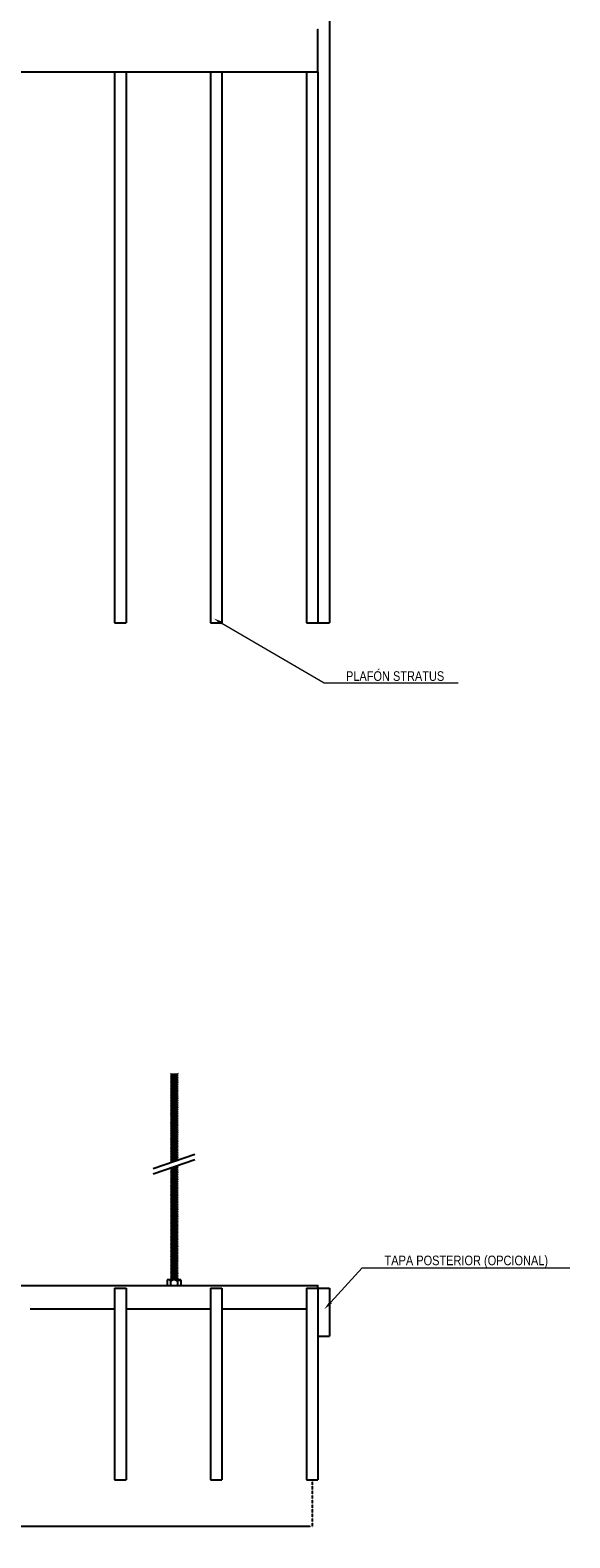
# Model space of a CAD drawing. Header units: millimetres. Extents: x 2538 to 24562, y 4449 to 23795.
# Tile 32 of 256: x 4986 to 5549, y 9633 to 11206. Entities that reach past the tile are written whole.
import ezdxf
from ezdxf import colors
from ezdxf.entities.mleader import LeaderData, LeaderLine
from ezdxf.math import Vec2, Vec3

# ---------------------------------------------------------------- set-up
doc = ezdxf.new("R2010")
doc.units = ezdxf.units.MM
doc.header["$PDMODE"] = 3
doc.linetypes.add('HIDDEN', pattern=[0.375, 0.25, -0.125])
doc.layers.add('_HD_tornillo', color=30, linetype='Continuous')
doc.layers.add('HD021_Text', color=2, linetype='Continuous', lineweight=9)
doc.layers.add('Make2D$Visible$Curves', color=7, linetype='Continuous', true_color=0x000000)
doc.layers.add('MEDIDAS', color=1, linetype='Continuous', true_color=0xff0000)
doc.styles.add('Arial Narrow', font='ARIALN.TTF')
doc.dimstyles.new('HD_DIM', dxfattribs={"dimtxt": 8, "dimasz": 2, "dimexe": 1, "dimexo": 0, "dimgap": 2, "dimtad": 0, "dimdec": 0, "dimzin": 0, "dimdsep": 46, "dimtxsty": 'Standard', "dimcen": 0, "dimclrd": 256, "dimclre": 251, "dimclrt": 7, "dimadec": 0, "dimazin": 0, "dimtp": 0.05, "dimtm": 0.05, "dimtfac": 0.6, "dimtdec": 0, "dimtofl": 0, "dimtmove": 0, "dimatfit": 3, "dimfxl": 1, "dimtolj": 2, "dimtzin": 0, "dimarcsym": 0})

# ---------------------------------------------------------------- blocks, each defined once
blk = doc.blocks.new('*D40')
at = {"layer": 'Defpoints', "color": 0, "transparency": 16777216}
for p in [(2879.7, 9693.6), (5279.7, 9693.6), (5279.7, 9645.2)]:
    blk.add_point(p, dxfattribs=at)
at = {"layer": 'MEDIDAS', "color": 251, "linetype": 'HIDDEN', "lineweight": -2, "transparency": 16777216}
for p, q in [((2879.7, 9693.6), (2879.7, 9644.2)), ((5279.7, 9693.6), (5279.7, 9644.2))]:
    blk.add_line(p, q, dxfattribs=at)
at = {"layer": 'MEDIDAS', "lineweight": -2, "transparency": 16777216}
for p, q in [((2881.7, 9645.2), (4052.3, 9645.2)), ((5277.7, 9645.2), (4107, 9645.2))]:
    blk.add_line(p, q, dxfattribs=at)
at = {"layer": 'MEDIDAS', "transparency": 16777216}
for points in [[(2881.7, 9645.5), (2881.7, 9644.8), (2879.7, 9645.2)], [(5277.7, 9645.5), (5277.7, 9644.8), (5279.7, 9645.2)]]:
    blk.add_solid(points, dxfattribs=at)
at = {"layer": 'MEDIDAS', "color": 7, "transparency": 16777216, "insert": (4079.7, 9645.2), "char_height": 8, "attachment_point": 5}
blk.add_mtext('\\A2;2400 mm', dxfattribs=at)

msp = doc.modelspace()

# ---------------------------------------------------------------- linework, layer by layer
at = {"layer": '_HD_tornillo'}
for p, q in [((5132.8, 10117.8), (5132.2, 10117)), ((5132.2, 10117), (5139.3, 10117.2)), ((5132.2, 10117), (5132.8, 10116.3)), ((5132.8, 10115.4), (5132.2, 10114.6)), ((5132.8, 10116.3), (5138.8, 10116.6)), ((5132.8, 10116.3), (5132.8, 10115.4)), ((5132.8, 10115.4), (5138.8, 10115.7)), ((5138.8, 10118.1), (5139.3, 10117.2)), ((5138.8, 10116.6), (5139.3, 10117.2)), ((5138.8, 10116.6), (5138.8, 10115.7)), ((5138.8, 10115.7), (5139.3, 10114.8)), ((5132.2, 10114.6), (5139.3, 10114.8)), ((5132.2, 10114.6), (5132.8, 10113.9)), ((5132.8, 10113.2), (5132.2, 10112.3)), ((5132.2, 10112.3), (5139.3, 10112.5)), ((5132.2, 10112.3), (5132.8, 10111.7)), ((5132.8, 10110.8), (5132.2, 10110)), ((5132.2, 10110), (5139.3, 10110.2)), ((5132.2, 10110), (5132.8, 10109.3)), ((5132.8, 10108.4), (5132.2, 10107.6)), ((5132.2, 10107.6), (5139.3, 10107.8)), ((5132.2, 10107.6), (5132.8, 10106.9)), ((5132.8, 10106), (5132.2, 10105.2)), ((5132.2, 10105.2), (5139.3, 10105.4)), ((5132.2, 10105.2), (5132.8, 10104.5)), ((5132.8, 10103.6), (5132.2, 10102.8)), ((5132.2, 10102.8), (5139.3, 10103)), ((5132.2, 10102.8), (5132.8, 10102.1)), ((5132.8, 10101.2), (5132.2, 10100.4)), ((5132.2, 10100.4), (5139.3, 10100.6)), ((5132.2, 10100.4), (5132.8, 10099.7)), ((5132.8, 10113.9), (5138.8, 10114.2)), ((5132.8, 10113.9), (5132.8, 10113.2)), ((5132.8, 10113.2), (5138.8, 10113.4)), ((5132.8, 10111.7), (5138.8, 10111.9)), ((5132.8, 10111.7), (5132.8, 10110.8)), ((5132.8, 10110.8), (5138.8, 10111)), ((5132.8, 10109.3), (5138.8, 10109.5)), ((5132.8, 10109.3), (5132.8, 10108.4)), ((5132.8, 10108.4), (5138.8, 10108.7)), ((5132.8, 10106.9), (5138.8, 10107.2)), ((5132.8, 10106.9), (5132.8, 10106)), ((5132.8, 10106), (5138.8, 10106.3)), ((5132.8, 10104.5), (5138.8, 10104.8)), ((5132.8, 10104.5), (5132.8, 10103.6)), ((5132.8, 10103.6), (5138.8, 10103.8)), ((5132.8, 10102.1), (5138.8, 10102.3)), ((5132.8, 10102.1), (5132.8, 10101.2)), ((5132.8, 10101.2), (5138.8, 10101.4)), ((5132.8, 10099.7), (5138.8, 10099.9)), ((5132.8, 10099.7), (5132.8, 10098.8)), ((5138.8, 10114.2), (5139.3, 10114.8)), ((5138.8, 10114.2), (5138.8, 10113.4)), ((5138.8, 10113.4), (5139.3, 10112.5)), ((5138.8, 10111.9), (5139.3, 10112.5)), ((5138.8, 10111.9), (5138.8, 10111)), ((5138.8, 10111), (5139.3, 10110.2)), ((5138.8, 10109.5), (5139.3, 10110.2)), ((5138.8, 10109.5), (5138.8, 10108.7)), ((5138.8, 10108.7), (5139.3, 10107.8)), ((5138.8, 10107.2), (5139.3, 10107.8)), ((5138.8, 10107.2), (5138.8, 10106.3)), ((5138.8, 10106.3), (5139.3, 10105.4)), ((5138.8, 10104.8), (5139.3, 10105.4)), ((5138.8, 10104.8), (5138.8, 10103.8)), ((5138.8, 10103.8), (5139.3, 10103)), ((5138.8, 10102.3), (5139.3, 10103)), ((5138.8, 10102.3), (5138.8, 10101.4)), ((5138.8, 10101.4), (5139.3, 10100.6)), ((5138.8, 10099.9), (5139.3, 10100.6)), ((5138.8, 10099.9), (5138.8, 10099)), ((5132.8, 10098.8), (5132.2, 10098)), ((5132.2, 10098), (5139.3, 10098.1)), ((5132.2, 10098), (5132.8, 10097.3)), ((5132.8, 10096.4), (5132.2, 10095.6)), ((5132.2, 10095.6), (5139.3, 10095.8)), ((5132.2, 10095.6), (5132.8, 10094.9)), ((5132.8, 10094.1), (5132.2, 10093.3)), ((5132.2, 10093.3), (5139.3, 10093.5)), ((5132.2, 10093.3), (5132.8, 10092.6)), ((5132.8, 10091.8), (5132.2, 10090.9)), ((5132.2, 10090.9), (5139.3, 10091.1)), ((5132.2, 10090.9), (5132.8, 10090.3)), ((5132.8, 10089.4), (5132.2, 10088.6)), ((5132.2, 10088.6), (5139.3, 10088.8)), ((5132.2, 10088.6), (5132.8, 10087.9)), ((5132.8, 10087.1), (5132.2, 10086.3)), ((5132.2, 10086.3), (5139.3, 10086.5)), ((5132.2, 10086.3), (5132.8, 10085.6)), ((5132.8, 10084.6), (5132.2, 10083.8)), ((5132.2, 10083.8), (5139.3, 10083.9)), ((5132.2, 10083.8), (5132.8, 10083.1)), ((5132.8, 10098.8), (5138.8, 10099)), ((5132.8, 10097.3), (5138.8, 10097.5)), ((5132.8, 10097.3), (5132.8, 10096.4)), ((5132.8, 10096.4), (5138.8, 10096.6)), ((5132.8, 10094.9), (5138.8, 10095.1)), ((5132.8, 10094.9), (5132.8, 10094.1)), ((5132.8, 10094.1), (5138.8, 10094.4)), ((5132.8, 10092.6), (5138.8, 10092.9)), ((5132.8, 10092.6), (5132.8, 10091.8)), ((5132.8, 10091.8), (5138.8, 10092)), ((5132.8, 10090.3), (5138.8, 10090.5)), ((5132.8, 10090.3), (5132.8, 10089.4)), ((5132.8, 10089.4), (5138.8, 10089.6)), ((5132.8, 10087.9), (5138.8, 10088.1)), ((5132.8, 10087.9), (5132.8, 10087.1)), ((5132.8, 10087.1), (5138.8, 10087.4)), ((5132.8, 10085.6), (5138.8, 10085.9)), ((5132.8, 10085.6), (5132.8, 10084.6)), ((5132.8, 10084.6), (5138.8, 10084.8)), ((5138.8, 10099), (5139.3, 10098.1)), ((5138.8, 10097.5), (5139.3, 10098.1)), ((5138.8, 10097.5), (5138.8, 10096.6)), ((5138.8, 10096.6), (5139.3, 10095.8)), ((5138.8, 10095.1), (5139.3, 10095.8)), ((5138.8, 10095.1), (5138.8, 10094.4)), ((5138.8, 10094.4), (5139.3, 10093.5)), ((5138.8, 10092.9), (5139.3, 10093.5)), ((5138.8, 10092.9), (5138.8, 10092)), ((5138.8, 10092), (5139.3, 10091.1)), ((5138.8, 10090.5), (5139.3, 10091.1)), ((5138.8, 10090.5), (5138.8, 10089.6)), ((5138.8, 10089.6), (5139.3, 10088.8)), ((5138.8, 10088.1), (5139.3, 10088.8)), ((5138.8, 10088.1), (5138.8, 10087.4)), ((5138.8, 10087.4), (5139.3, 10086.5)), ((5138.8, 10085.9), (5139.3, 10086.5)), ((5138.8, 10085.9), (5138.8, 10084.8)), ((5138.8, 10084.8), (5139.3, 10083.9)), ((5138.8, 10083.3), (5139.3, 10083.9)), ((5132.8, 10082.3), (5132.2, 10081.5)), ((5132.2, 10081.5), (5139.3, 10081.7)), ((5132.2, 10081.5), (5132.8, 10080.8)), ((5132.8, 10080), (5132.2, 10079.1)), ((5132.2, 10079.1), (5139.3, 10079.3)), ((5132.2, 10079.1), (5132.8, 10078.5)), ((5132.8, 10077.6), (5132.2, 10076.8)), ((5132.2, 10076.8), (5139.3, 10076.9)), ((5132.2, 10076.8), (5132.8, 10076.1)), ((5132.8, 10075.2), (5132.2, 10074.4)), ((5132.2, 10074.4), (5139.3, 10074.5)), ((5132.2, 10074.4), (5132.8, 10073.7)), ((5132.8, 10072.8), (5132.2, 10072)), ((5132.2, 10072), (5139.3, 10072.1)), ((5132.2, 10072), (5132.8, 10071.3)), ((5132.8, 10070.5), (5132.2, 10069.7)), ((5132.2, 10069.7), (5139.3, 10069.9)), ((5132.2, 10069.7), (5132.8, 10069)), ((5132.8, 10068.2), (5132.2, 10067.3)), ((5132.8, 10083.1), (5138.8, 10083.3)), ((5132.8, 10083.1), (5132.8, 10082.3)), ((5132.8, 10082.3), (5138.8, 10082.5)), ((5132.8, 10080.8), (5138.8, 10081)), ((5132.8, 10080.8), (5132.8, 10080)), ((5132.8, 10080), (5138.8, 10080.2)), ((5132.8, 10078.5), (5138.8, 10078.7)), ((5132.8, 10078.5), (5132.8, 10077.6)), ((5132.8, 10077.6), (5138.8, 10077.8)), ((5132.8, 10076.1), (5138.8, 10076.3)), ((5132.8, 10076.1), (5132.8, 10075.2)), ((5132.8, 10075.2), (5138.8, 10075.4)), ((5132.8, 10073.7), (5138.8, 10073.9)), ((5132.8, 10073.7), (5132.8, 10072.8)), ((5132.8, 10072.8), (5138.8, 10073)), ((5132.8, 10071.3), (5138.8, 10071.5)), ((5132.8, 10071.3), (5132.8, 10070.5)), ((5132.8, 10070.5), (5138.8, 10070.7)), ((5132.8, 10069), (5138.8, 10069.2)), ((5132.8, 10069), (5132.8, 10068.2)), ((5132.8, 10068.2), (5138.8, 10068.4)), ((5138.8, 10083.3), (5138.8, 10082.5)), ((5138.8, 10082.5), (5139.3, 10081.7)), ((5138.8, 10081), (5139.3, 10081.7)), ((5138.8, 10081), (5138.8, 10080.2)), ((5138.8, 10080.2), (5139.3, 10079.3)), ((5138.8, 10078.7), (5139.3, 10079.3)), ((5138.8, 10078.7), (5138.8, 10077.8)), ((5138.8, 10077.8), (5139.3, 10076.9)), ((5138.8, 10076.3), (5139.3, 10076.9)), ((5138.8, 10076.3), (5138.8, 10075.4)), ((5138.8, 10075.4), (5139.3, 10074.5)), ((5138.8, 10073.9), (5139.3, 10074.5)), ((5138.8, 10073.9), (5138.8, 10073)), ((5138.8, 10073), (5139.3, 10072.1)), ((5138.8, 10071.5), (5139.3, 10072.1)), ((5138.8, 10071.5), (5138.8, 10070.7)), ((5138.8, 10070.7), (5139.3, 10069.9)), ((5138.8, 10069.2), (5139.3, 10069.9)), ((5138.8, 10069.2), (5138.8, 10068.4)), ((5138.8, 10068.4), (5139.3, 10067.5)), ((5132.2, 10067.3), (5139.3, 10067.5)), ((5132.2, 10067.3), (5132.8, 10066.7)), ((5132.8, 10065.8), (5132.2, 10065)), ((5132.2, 10065), (5139.3, 10065.1)), ((5132.2, 10065), (5132.8, 10064.3)), ((5132.8, 10063.4), (5132.2, 10062.6)), ((5132.2, 10062.6), (5139.3, 10062.7)), ((5132.2, 10062.6), (5132.8, 10061.9)), ((5132.8, 10061), (5132.2, 10060.1)), ((5132.2, 10060.1), (5139.3, 10060.3)), ((5132.2, 10060.1), (5132.8, 10059.5)), ((5132.8, 10058.5), (5132.2, 10057.7)), ((5132.2, 10057.7), (5139.3, 10057.9)), ((5132.2, 10057.7), (5132.8, 10057)), ((5132.8, 10056.1), (5132.2, 10055.3)), ((5132.2, 10055.3), (5139.3, 10055.5)), ((5132.2, 10055.3), (5132.8, 10054.6)), ((5132.8, 10053.8), (5132.2, 10052.9)), ((5132.2, 10052.9), (5139.3, 10053.1)), ((5132.2, 10052.9), (5132.8, 10052.3)), ((5132.8, 10066.7), (5138.8, 10066.9)), ((5132.8, 10066.7), (5132.8, 10065.8)), ((5132.8, 10065.8), (5138.8, 10066)), ((5132.8, 10064.3), (5138.8, 10064.5)), ((5132.8, 10064.3), (5132.8, 10063.4)), ((5132.8, 10063.4), (5138.8, 10063.6)), ((5132.8, 10061.9), (5138.8, 10062.1)), ((5132.8, 10061.9), (5132.8, 10061)), ((5132.8, 10061), (5138.8, 10061.2)), ((5132.8, 10059.5), (5138.8, 10059.7)), ((5132.8, 10059.5), (5132.8, 10058.5)), ((5132.8, 10058.5), (5138.8, 10058.8)), ((5132.8, 10057), (5138.8, 10057.3)), ((5132.8, 10057), (5132.8, 10056.1)), ((5132.8, 10056.1), (5138.8, 10056.4)), ((5132.8, 10054.6), (5138.8, 10054.9)), ((5132.8, 10054.6), (5132.8, 10053.8)), ((5132.8, 10053.8), (5138.8, 10054)), ((5132.8, 10052.3), (5138.8, 10052.5)), ((5138.8, 10066.9), (5139.3, 10067.5)), ((5138.8, 10066.9), (5138.8, 10066)), ((5138.8, 10066), (5139.3, 10065.1)), ((5138.8, 10064.5), (5139.3, 10065.1)), ((5138.8, 10064.5), (5138.8, 10063.6)), ((5138.8, 10063.6), (5139.3, 10062.7)), ((5138.8, 10062.1), (5139.3, 10062.7)), ((5138.8, 10062.1), (5138.8, 10061.2)), ((5138.8, 10061.2), (5139.3, 10060.3)), ((5138.8, 10059.7), (5139.3, 10060.3)), ((5138.8, 10059.7), (5138.8, 10058.8)), ((5138.8, 10058.8), (5139.3, 10057.9)), ((5138.8, 10057.3), (5139.3, 10057.9)), ((5138.8, 10057.3), (5138.8, 10056.4)), ((5138.8, 10056.4), (5139.3, 10055.5)), ((5138.8, 10054.9), (5139.3, 10055.5)), ((5138.8, 10054.9), (5138.8, 10054)), ((5138.8, 10054), (5139.3, 10053.1)), ((5138.8, 10052.5), (5139.3, 10053.1)), ((5138.8, 10052.5), (5138.8, 10051.7)), ((5132.8, 10051.5), (5132.2, 10050.7)), ((5132.2, 10050.7), (5139.3, 10050.8)), ((5132.2, 10050.7), (5132.8, 10050)), ((5132.8, 10049.1), (5132.2, 10048.3)), ((5132.2, 10048.3), (5139.3, 10048.5)), ((5132.2, 10048.3), (5132.8, 10047.6)), ((5132.8, 10046.7), (5132.2, 10045.9)), ((5132.2, 10045.9), (5139.3, 10046.1)), ((5132.2, 10045.9), (5132.8, 10045.2)), ((5132.8, 10044.5), (5132.2, 10043.7)), ((5132.2, 10043.7), (5139.3, 10043.8)), ((5132.2, 10043.7), (5132.8, 10043)), ((5132.8, 10041.9), (5132.2, 10041.1)), ((5132.2, 10041.1), (5139.3, 10041.3)), ((5132.2, 10041.1), (5132.8, 10040.4)), ((5132.8, 10039.7), (5132.2, 10038.8)), ((5132.2, 10038.8), (5139.3, 10039)), ((5132.2, 10038.8), (5132.8, 10038.2)), ((5132.8, 10037.3), (5132.2, 10036.5)), ((5132.2, 10036.5), (5139.3, 10036.7)), ((5132.8, 10052.3), (5132.8, 10051.5)), ((5132.8, 10051.5), (5138.8, 10051.7)), ((5132.8, 10050), (5138.8, 10050.2)), ((5132.8, 10050), (5132.8, 10049.1)), ((5132.8, 10049.1), (5138.8, 10049.3)), ((5132.8, 10047.6), (5138.8, 10047.8)), ((5132.8, 10047.6), (5132.8, 10046.7)), ((5132.8, 10046.7), (5138.8, 10047)), ((5132.8, 10045.2), (5138.8, 10045.5)), ((5132.8, 10045.2), (5132.8, 10044.5)), ((5132.8, 10044.5), (5138.8, 10044.7)), ((5132.8, 10043), (5138.8, 10043.2)), ((5132.8, 10043), (5132.8, 10041.9)), ((5132.8, 10041.9), (5138.8, 10042.2)), ((5132.8, 10040.4), (5138.8, 10040.7)), ((5132.8, 10040.4), (5132.8, 10039.7)), ((5132.8, 10039.7), (5138.8, 10039.9)), ((5132.8, 10038.2), (5138.8, 10038.4)), ((5132.8, 10038.2), (5132.8, 10037.3)), ((5132.8, 10037.3), (5138.8, 10037.5)), ((5138.8, 10051.7), (5139.3, 10050.8)), ((5138.8, 10050.2), (5139.3, 10050.8)), ((5138.8, 10050.2), (5138.8, 10049.3)), ((5138.8, 10049.3), (5139.3, 10048.5)), ((5138.8, 10047.8), (5139.3, 10048.5)), ((5138.8, 10047.8), (5138.8, 10047)), ((5138.8, 10047), (5139.3, 10046.1)), ((5138.8, 10045.5), (5139.3, 10046.1)), ((5138.8, 10045.5), (5138.8, 10044.7)), ((5138.8, 10044.7), (5139.3, 10043.8)), ((5138.8, 10043.2), (5139.3, 10043.8)), ((5138.8, 10043.2), (5138.8, 10042.2)), ((5138.8, 10042.2), (5139.3, 10041.3)), ((5138.8, 10040.7), (5139.3, 10041.3)), ((5138.8, 10040.7), (5138.8, 10039.9)), ((5138.8, 10039.9), (5139.3, 10039)), ((5138.8, 10038.4), (5139.3, 10039)), ((5138.8, 10038.4), (5138.8, 10037.5)), ((5138.8, 10037.5), (5139.3, 10036.7)), ((5138.8, 10036), (5139.3, 10036.7)), ((5113.8, 10018.5), (5157.3, 10033.6)), ((5113.8, 10012.9), (5157.3, 10027.9)), ((5132.2, 10036.5), (5132.8, 10035.8)), ((5132.8, 10034.9), (5132.2, 10034.1)), ((5132.2, 10034.1), (5139.3, 10034.3)), ((5132.2, 10034.1), (5132.8, 10033.4)), ((5132.8, 10032.5), (5132.2, 10031.7)), ((5132.2, 10031.7), (5139.3, 10031.9)), ((5132.2, 10031.7), (5132.8, 10031)), ((5132.8, 10030.1), (5132.2, 10029.3)), ((5132.2, 10029.3), (5139.3, 10029.5)), ((5132.2, 10029.3), (5132.8, 10028.6)), ((5132.8, 10027.9), (5132.2, 10027)), ((5132.2, 10027), (5138.8, 10027.2)), ((5132.2, 10027), (5132.8, 10026.4)), ((5132.8, 10025.5), (5132.5, 10025)), ((5132.8, 10035.8), (5138.8, 10036)), ((5132.8, 10035.8), (5132.8, 10034.9)), ((5132.8, 10034.9), (5138.8, 10035.2)), ((5132.8, 10033.4), (5138.8, 10033.7)), ((5132.8, 10033.4), (5132.8, 10032.5)), ((5132.8, 10032.5), (5138.8, 10032.8)), ((5132.8, 10031), (5138.8, 10031.3)), ((5132.8, 10031), (5132.8, 10030.1)), ((5132.8, 10030.1), (5138.8, 10030.4)), ((5132.8, 10028.6), (5138.8, 10028.9)), ((5132.8, 10028.6), (5132.8, 10027.9)), ((5132.8, 10027.9), (5138.8, 10028.1)), ((5132.8, 10026.4), (5136.9, 10026.5)), ((5132.8, 10026.4), (5132.8, 10025.5)), ((5132.8, 10025.5), (5134.1, 10025.5)), ((5137.8, 10021.2), (5139.3, 10021.2)), ((5138.8, 10036), (5138.8, 10035.2)), ((5138.8, 10035.2), (5139.3, 10034.3)), ((5138.8, 10033.7), (5139.3, 10034.3)), ((5138.8, 10033.7), (5138.8, 10032.8)), ((5138.8, 10032.8), (5139.3, 10031.9)), ((5138.8, 10031.3), (5139.3, 10031.9)), ((5138.8, 10031.3), (5138.8, 10030.4)), ((5138.8, 10030.4), (5139.3, 10029.5)), ((5138.8, 10028.9), (5139.3, 10029.5)), ((5138.8, 10028.9), (5138.8, 10028.1)), ((5138.8, 10028.1), (5139.2, 10027.3)), ((5138.8, 10020.6), (5139.3, 10021.2)), ((5139, 10021.6), (5139.3, 10021.2)), ((5132.8, 10019.4), (5132.2, 10018.6)), ((5132.2, 10018.6), (5139.3, 10018.8)), ((5132.2, 10018.6), (5132.8, 10017.9)), ((5132.8, 10017), (5132.2, 10016.2)), ((5132.2, 10016.2), (5139.3, 10016.3)), ((5132.2, 10016.2), (5132.8, 10015.5)), ((5132.8, 10014.6), (5132.2, 10013.7)), ((5132.2, 10013.7), (5139.3, 10013.9)), ((5132.2, 10013.7), (5132.8, 10013.1)), ((5132.8, 10012.1), (5132.2, 10011.3)), ((5132.2, 10011.3), (5139.3, 10011.5)), ((5132.2, 10011.3), (5132.8, 10010.6)), ((5132.8, 10009.7), (5132.2, 10008.9)), ((5132.2, 10008.9), (5139.3, 10009.1)), ((5132.2, 10008.9), (5132.8, 10008.2)), ((5132.8, 10007.3), (5132.2, 10006.5)), ((5132.2, 10006.5), (5139.3, 10006.6)), ((5132.2, 10006.5), (5132.8, 10005.8)), ((5132.8, 10019.4), (5138.8, 10019.6)), ((5132.8, 10017.9), (5138.8, 10018.2)), ((5132.8, 10017.9), (5132.8, 10017)), ((5132.8, 10017), (5138.8, 10017.2)), ((5132.8, 10015.5), (5138.8, 10015.7)), ((5132.8, 10015.5), (5132.8, 10014.6)), ((5132.8, 10014.6), (5138.8, 10014.8)), ((5132.8, 10013.1), (5138.8, 10013.3)), ((5132.8, 10013.1), (5132.8, 10012.1)), ((5132.8, 10012.1), (5138.8, 10012.4)), ((5132.8, 10010.6), (5138.8, 10010.9)), ((5132.8, 10010.6), (5132.8, 10009.7)), ((5132.8, 10009.7), (5138.8, 10010)), ((5132.8, 10008.2), (5138.8, 10008.5)), ((5132.8, 10008.2), (5132.8, 10007.3)), ((5132.8, 10007.3), (5138.8, 10007.5)), ((5132.8, 10005.8), (5138.8, 10006)), ((5132.8, 10005.8), (5132.8, 10004.9)), ((5132.8, 10004.9), (5138.8, 10005.1)), ((5135.9, 10020.5), (5138.8, 10020.6)), ((5138.8, 10020.6), (5138.8, 10019.6)), ((5138.8, 10019.7), (5139.3, 10018.8)), ((5138.8, 10018.2), (5139.3, 10018.8)), ((5138.8, 10018.2), (5138.8, 10017.2)), ((5138.8, 10017.2), (5139.3, 10016.3)), ((5138.8, 10015.7), (5139.3, 10016.3)), ((5138.8, 10015.7), (5138.8, 10014.8)), ((5138.8, 10014.8), (5139.3, 10013.9)), ((5138.8, 10013.3), (5139.3, 10013.9)), ((5138.8, 10013.3), (5138.8, 10012.4)), ((5138.8, 10012.4), (5139.3, 10011.5)), ((5138.8, 10010.9), (5139.3, 10011.5)), ((5138.8, 10010.9), (5138.8, 10010)), ((5138.8, 10010), (5139.3, 10009.1)), ((5138.8, 10008.5), (5139.3, 10009.1)), ((5138.8, 10008.5), (5138.8, 10007.5)), ((5138.8, 10007.5), (5139.3, 10006.6)), ((5138.8, 10006), (5139.3, 10006.6)), ((5138.8, 10006), (5138.8, 10005.1)), ((5138.8, 10005.1), (5139.3, 10004.2)), ((5132.8, 10004.9), (5132.2, 10004.1)), ((5132.2, 10004.1), (5139.3, 10004.2)), ((5132.2, 10004.1), (5132.8, 10003.4)), ((5132.8, 10002.4), (5132.2, 10001.6)), ((5132.2, 10001.6), (5139.3, 10001.8)), ((5132.2, 10001.6), (5132.8, 10001)), ((5132.8, 10000), (5132.2, 9999.2)), ((5132.2, 9999.2), (5139.3, 9999.4)), ((5132.2, 9999.2), (5132.8, 9998.5)), ((5132.8, 9997.6), (5132.2, 9996.8)), ((5132.2, 9996.8), (5139.3, 9997)), ((5132.2, 9996.8), (5132.8, 9996.1)), ((5132.8, 9995.2), (5132.2, 9994.4)), ((5132.2, 9994.4), (5139.3, 9994.6)), ((5132.2, 9994.4), (5132.8, 9993.7)), ((5132.8, 9992.8), (5132.2, 9992)), ((5132.2, 9992), (5139.3, 9992.1)), ((5132.2, 9992), (5132.8, 9991.3)), ((5132.8, 9990.4), (5132.2, 9989.5)), ((5132.2, 9989.5), (5139.3, 9989.7)), ((5132.2, 9989.5), (5132.8, 9988.9)), ((5132.8, 10003.4), (5138.8, 10003.6)), ((5132.8, 10003.4), (5132.8, 10002.4)), ((5132.8, 10002.4), (5138.8, 10002.7)), ((5132.8, 10001), (5138.8, 10001.2)), ((5132.8, 10001), (5132.8, 10000)), ((5132.8, 10000), (5138.8, 10000.3)), ((5132.8, 9998.5), (5138.8, 9998.8)), ((5132.8, 9998.5), (5132.8, 9997.6)), ((5132.8, 9997.6), (5138.8, 9997.8)), ((5132.8, 9996.1), (5138.8, 9996.3)), ((5132.8, 9996.1), (5132.8, 9995.2)), ((5132.8, 9995.2), (5138.8, 9995.4)), ((5132.8, 9993.7), (5138.8, 9993.9)), ((5132.8, 9993.7), (5132.8, 9992.8)), ((5132.8, 9992.8), (5138.8, 9993)), ((5132.8, 9991.3), (5138.8, 9991.5)), ((5132.8, 9991.3), (5132.8, 9990.4)), ((5132.8, 9990.4), (5138.8, 9990.6)), ((5138.8, 10003.6), (5139.3, 10004.2)), ((5138.8, 10003.6), (5138.8, 10002.7)), ((5138.8, 10002.7), (5139.3, 10001.8)), ((5138.8, 10001.2), (5139.3, 10001.8)), ((5138.8, 10001.2), (5138.8, 10000.3)), ((5138.8, 10000.3), (5139.3, 9999.4)), ((5138.8, 9998.8), (5139.3, 9999.4)), ((5138.8, 9998.8), (5138.8, 9997.8)), ((5138.8, 9997.8), (5139.3, 9997)), ((5138.8, 9996.3), (5139.3, 9997)), ((5138.8, 9996.3), (5138.8, 9995.4)), ((5138.8, 9995.4), (5139.3, 9994.6)), ((5138.8, 9993.9), (5139.3, 9994.6)), ((5138.8, 9993.9), (5138.8, 9993)), ((5138.8, 9993), (5139.3, 9992.1)), ((5138.8, 9991.5), (5139.3, 9992.1)), ((5138.8, 9991.5), (5138.8, 9990.6)), ((5138.8, 9990.6), (5139.3, 9989.7)), ((5138.8, 9989.1), (5139.3, 9989.7)), ((5132.8, 9987.9), (5132.2, 9987.1)), ((5132.2, 9987.1), (5139.3, 9987.3)), ((5132.2, 9987.1), (5132.8, 9986.4)), ((5132.8, 9985.5), (5132.2, 9984.7)), ((5132.2, 9984.7), (5139.3, 9984.9)), ((5132.2, 9984.7), (5132.8, 9984)), ((5132.8, 9983.1), (5132.2, 9982.3)), ((5132.2, 9982.3), (5139.3, 9982.5)), ((5132.2, 9982.3), (5132.8, 9981.6)), ((5132.8, 9980.7), (5132.2, 9979.8)), ((5132.2, 9979.8), (5139.3, 9980)), ((5132.2, 9979.8), (5132.8, 9979.2)), ((5132.8, 9978.3), (5132.2, 9977.4)), ((5132.2, 9977.4), (5139.3, 9977.6)), ((5132.2, 9977.4), (5132.8, 9976.8)), ((5132.8, 9975.8), (5132.2, 9975)), ((5132.2, 9975), (5139.3, 9975.2)), ((5132.2, 9975), (5132.8, 9974.3)), ((5132.8, 9988.9), (5138.8, 9989.1)), ((5132.8, 9988.9), (5132.8, 9987.9)), ((5132.8, 9987.9), (5138.8, 9988.2)), ((5132.8, 9986.4), (5138.8, 9986.7)), ((5132.8, 9986.4), (5132.8, 9985.5)), ((5132.8, 9985.5), (5138.8, 9985.7)), ((5132.8, 9984), (5138.8, 9984.2)), ((5132.8, 9984), (5132.8, 9983.1)), ((5132.8, 9983.1), (5138.8, 9983.3)), ((5132.8, 9981.6), (5138.8, 9981.8)), ((5132.8, 9981.6), (5132.8, 9980.7)), ((5132.8, 9980.7), (5138.8, 9980.9)), ((5132.8, 9979.2), (5138.8, 9979.4)), ((5132.8, 9979.2), (5132.8, 9978.3)), ((5132.8, 9978.3), (5138.8, 9978.5)), ((5132.8, 9976.8), (5138.8, 9977)), ((5132.8, 9976.8), (5132.8, 9975.8)), ((5132.8, 9975.8), (5138.8, 9976.1)), ((5132.8, 9974.3), (5138.8, 9974.6)), ((5132.8, 9974.3), (5132.8, 9973.4)), ((5138.8, 9989.1), (5138.8, 9988.2)), ((5138.8, 9988.2), (5139.3, 9987.3)), ((5138.8, 9986.7), (5139.3, 9987.3)), ((5138.8, 9986.7), (5138.8, 9985.7)), ((5138.8, 9985.7), (5139.3, 9984.9)), ((5138.8, 9984.2), (5139.3, 9984.9)), ((5138.8, 9984.2), (5138.8, 9983.3)), ((5138.8, 9983.3), (5139.3, 9982.5)), ((5138.8, 9981.8), (5139.3, 9982.5)), ((5138.8, 9981.8), (5138.8, 9980.9)), ((5138.8, 9980.9), (5139.3, 9980)), ((5138.8, 9979.4), (5139.3, 9980)), ((5138.8, 9979.4), (5138.8, 9978.5)), ((5138.8, 9978.5), (5139.3, 9977.6)), ((5138.8, 9977), (5139.3, 9977.6)), ((5138.8, 9977), (5138.8, 9976.1)), ((5138.8, 9976.1), (5139.3, 9975.2)), ((5138.8, 9974.6), (5139.3, 9975.2)), ((5138.8, 9974.6), (5138.8, 9973.6)), ((5132.8, 9973.4), (5132.2, 9972.6)), ((5132.2, 9972.6), (5139.3, 9972.8)), ((5132.2, 9972.6), (5132.8, 9971.9)), ((5132.8, 9971), (5132.2, 9970.2)), ((5132.2, 9970.2), (5139.3, 9970.3)), ((5132.2, 9970.2), (5132.8, 9969.5)), ((5132.8, 9968.6), (5132.2, 9967.7)), ((5132.2, 9967.7), (5139.3, 9967.9)), ((5132.2, 9967.7), (5132.8, 9967.1)), ((5132.8, 9966.2), (5132.2, 9965.3)), ((5132.2, 9965.3), (5139.3, 9965.5)), ((5132.2, 9965.3), (5132.8, 9964.7)), ((5132.8, 9963.7), (5132.2, 9962.9)), ((5132.2, 9962.9), (5139.3, 9963.1)), ((5132.2, 9962.9), (5132.8, 9962.2)), ((5132.8, 9961.3), (5132.2, 9960.5)), ((5132.2, 9960.5), (5139.3, 9960.7)), ((5132.2, 9960.5), (5132.8, 9959.8)), ((5132.8, 9958.9), (5132.2, 9958.1)), ((5132.2, 9958.1), (5139.3, 9958.2)), ((5132.2, 9958.1), (5132.8, 9957.4)), ((5132.8, 9973.4), (5138.8, 9973.6)), ((5132.8, 9971.9), (5138.8, 9972.1)), ((5132.8, 9971.9), (5132.8, 9971)), ((5132.8, 9971), (5138.8, 9971.2)), ((5132.8, 9969.5), (5138.8, 9969.7)), ((5132.8, 9969.5), (5132.8, 9968.6)), ((5132.8, 9968.6), (5138.8, 9968.8)), ((5132.8, 9967.1), (5138.8, 9967.3)), ((5132.8, 9967.1), (5132.8, 9966.2)), ((5132.8, 9966.2), (5138.8, 9966.4)), ((5132.8, 9964.7), (5138.8, 9964.9)), ((5132.8, 9964.7), (5132.8, 9963.7)), ((5132.8, 9963.7), (5138.8, 9964)), ((5132.8, 9962.2), (5138.8, 9962.5)), ((5132.8, 9962.2), (5132.8, 9961.3)), ((5132.8, 9961.3), (5138.8, 9961.5)), ((5132.8, 9959.8), (5138.8, 9960)), ((5132.8, 9959.8), (5132.8, 9958.9)), ((5132.8, 9958.9), (5138.8, 9959.1)), ((5138.8, 9973.6), (5139.3, 9972.8)), ((5138.8, 9972.1), (5139.3, 9972.8)), ((5138.8, 9972.1), (5138.8, 9971.2)), ((5138.8, 9971.2), (5139.3, 9970.3)), ((5138.8, 9969.7), (5139.3, 9970.3)), ((5138.8, 9969.7), (5138.8, 9968.8)), ((5138.8, 9968.8), (5139.3, 9967.9)), ((5138.8, 9967.3), (5139.3, 9967.9)), ((5138.8, 9967.3), (5138.8, 9966.4)), ((5138.8, 9966.4), (5139.3, 9965.5)), ((5138.8, 9964.9), (5139.3, 9965.5)), ((5138.8, 9964.9), (5138.8, 9964)), ((5138.8, 9964), (5139.3, 9963.1)), ((5138.8, 9962.5), (5139.3, 9963.1)), ((5138.8, 9962.5), (5138.8, 9961.5)), ((5138.8, 9961.5), (5139.3, 9960.7)), ((5138.8, 9960), (5139.3, 9960.7)), ((5138.8, 9960), (5138.8, 9959.1)), ((5138.8, 9959.1), (5139.3, 9958.2)), ((5138.8, 9957.6), (5139.3, 9958.2)), ((5132.8, 9956.5), (5132.2, 9955.7)), ((5132.2, 9955.7), (5139.3, 9955.8)), ((5132.2, 9955.7), (5132.8, 9955)), ((5132.8, 9954), (5132.2, 9953.2)), ((5132.2, 9953.2), (5139.3, 9953.4)), ((5132.2, 9953.2), (5132.8, 9952.5)), ((5132.8, 9951.6), (5132.2, 9950.8)), ((5132.2, 9950.8), (5139.3, 9951)), ((5132.2, 9950.8), (5132.8, 9950.1)), ((5132.8, 9949.2), (5132.2, 9948.4)), ((5132.2, 9948.4), (5139.3, 9948.6)), ((5132.2, 9948.4), (5132.8, 9947.7)), ((5132.8, 9946.8), (5132.2, 9946)), ((5132.2, 9946), (5139.3, 9946.1)), ((5132.2, 9946), (5132.8, 9945.3)), ((5132.8, 9944.4), (5132.2, 9943.6)), ((5132.2, 9943.6), (5139.3, 9943.7)), ((5132.2, 9943.6), (5132.8, 9942.9)), ((5132.8, 9957.4), (5138.8, 9957.6)), ((5132.8, 9957.4), (5132.8, 9956.5)), ((5132.8, 9956.5), (5138.8, 9956.7)), ((5132.8, 9955), (5138.8, 9955.2)), ((5132.8, 9955), (5132.8, 9954)), ((5132.8, 9954), (5138.8, 9954.3)), ((5132.8, 9952.5), (5138.8, 9952.8)), ((5132.8, 9952.5), (5132.8, 9951.6)), ((5132.8, 9951.6), (5138.8, 9951.9)), ((5132.8, 9950.1), (5138.8, 9950.4)), ((5132.8, 9950.1), (5132.8, 9949.2)), ((5132.8, 9949.2), (5138.8, 9949.4)), ((5132.8, 9947.7), (5138.8, 9947.9)), ((5132.8, 9947.7), (5132.8, 9946.8)), ((5132.8, 9946.8), (5138.8, 9947)), ((5132.8, 9945.3), (5138.8, 9945.5)), ((5132.8, 9945.3), (5132.8, 9944.4)), ((5132.8, 9944.4), (5138.8, 9944.6)), ((5132.8, 9942.9), (5138.8, 9943.1)), ((5132.8, 9942.9), (5132.8, 9941.9)), ((5138.8, 9957.6), (5138.8, 9956.7)), ((5138.8, 9956.7), (5139.3, 9955.8)), ((5138.8, 9955.2), (5139.3, 9955.8)), ((5138.8, 9955.2), (5138.8, 9954.3)), ((5138.8, 9954.3), (5139.3, 9953.4)), ((5138.8, 9952.8), (5139.3, 9953.4)), ((5138.8, 9952.8), (5138.8, 9951.9)), ((5138.8, 9951.9), (5139.3, 9951)), ((5138.8, 9950.4), (5139.3, 9951)), ((5138.8, 9950.4), (5138.8, 9949.4)), ((5138.8, 9949.4), (5139.3, 9948.6)), ((5138.8, 9947.9), (5139.3, 9948.6)), ((5138.8, 9947.9), (5138.8, 9947)), ((5138.8, 9947), (5139.3, 9946.1)), ((5138.8, 9945.5), (5139.3, 9946.1)), ((5138.8, 9945.5), (5138.8, 9944.6)), ((5138.8, 9944.6), (5139.3, 9943.7)), ((5138.8, 9943.1), (5139.3, 9943.7)), ((5138.8, 9943.1), (5138.8, 9942.2)), ((5132.8, 9941.9), (5132.2, 9941.1)), ((5132.2, 9941.1), (5139.3, 9941.3)), ((5132.2, 9941.1), (5132.8, 9940.4)), ((5132.8, 9939.5), (5132.2, 9938.7)), ((5132.2, 9938.7), (5139.3, 9938.9)), ((5132.2, 9938.7), (5132.8, 9938)), ((5132.8, 9937.1), (5132.2, 9936.3)), ((5132.2, 9936.3), (5139.3, 9936.5)), ((5132.2, 9936.3), (5132.8, 9935.6)), ((5132.8, 9934.6), (5132.2, 9933.7)), ((5132.2, 9933.7), (5139.3, 9933.9)), ((5132.2, 9933.7), (5132.8, 9933.1)), ((5132.8, 9932.1), (5132.2, 9931.3)), ((5132.2, 9931.3), (5139.3, 9931.5)), ((5132.2, 9931.3), (5132.8, 9930.6)), ((5132.8, 9929.7), (5132.2, 9928.9)), ((5132.2, 9928.9), (5139.3, 9929.1)), ((5132.2, 9928.9), (5132.8, 9928.2)), ((5132.8, 9927.3), (5132.2, 9926.2)), ((5132.8, 9941.9), (5138.8, 9942.2)), ((5132.8, 9940.4), (5138.8, 9940.7)), ((5132.8, 9940.4), (5132.8, 9939.5)), ((5132.8, 9939.5), (5138.8, 9939.8)), ((5132.8, 9938), (5138.8, 9938.3)), ((5132.8, 9938), (5132.8, 9937.1)), ((5132.8, 9937.1), (5138.8, 9937.4)), ((5132.8, 9935.6), (5138.8, 9935.9)), ((5132.8, 9935.6), (5132.8, 9934.6)), ((5132.8, 9934.6), (5138.8, 9934.8)), ((5132.8, 9933.1), (5138.8, 9933.3)), ((5132.8, 9933.1), (5132.8, 9932.1)), ((5132.8, 9932.1), (5138.8, 9932.4)), ((5132.8, 9930.6), (5138.8, 9930.9)), ((5132.8, 9930.6), (5132.8, 9929.7)), ((5132.8, 9929.7), (5138.8, 9929.9)), ((5132.8, 9928.2), (5138.8, 9928.4)), ((5132.8, 9928.2), (5132.8, 9927.3)), ((5132.8, 9927), (5138.8, 9927.3)), ((5138.8, 9942.2), (5139.3, 9941.3)), ((5138.8, 9940.7), (5139.3, 9941.3)), ((5138.8, 9940.7), (5138.8, 9939.8)), ((5138.8, 9939.8), (5139.3, 9938.9)), ((5138.8, 9938.3), (5139.3, 9938.9)), ((5138.8, 9938.3), (5138.8, 9937.4)), ((5138.8, 9937.4), (5139.3, 9936.5)), ((5138.8, 9935.9), (5139.3, 9936.5)), ((5138.8, 9935.9), (5138.8, 9934.8)), ((5138.8, 9934.8), (5139.3, 9933.9)), ((5138.8, 9933.3), (5139.3, 9933.9)), ((5138.8, 9933.3), (5138.8, 9932.4)), ((5138.8, 9932.4), (5139.3, 9931.5)), ((5138.8, 9930.9), (5139.3, 9931.5)), ((5138.8, 9930.9), (5138.8, 9929.9)), ((5138.8, 9929.9), (5139.3, 9929.1)), ((5138.8, 9928.4), (5139.3, 9929.1)), ((5138.8, 9928.4), (5138.8, 9927.5)), ((5138.8, 9927.5), (5139.3, 9926.4)), ((5132.2, 9926.2), (5139.3, 9926.4)), ((5132.2, 9926.2), (5132.8, 9925.5)), ((5132.8, 9924.2), (5132.2, 9923.2)), ((5132.2, 9923.2), (5139.3, 9923.4)), ((5132.2, 9923.2), (5132.8, 9922.5)), ((5132.8, 9921.3), (5132.2, 9920.5)), ((5132.2, 9920.5), (5139.3, 9920.7)), ((5132.2, 9920.5), (5132.8, 9919.9)), ((5132.8, 9918.9), (5132.2, 9918.1)), ((5132.2, 9918.1), (5139.3, 9918.3)), ((5132.2, 9918.1), (5132.8, 9917.4)), ((5132.8, 9916.5), (5132.2, 9915.7)), ((5132.2, 9915.7), (5139.3, 9915.9)), ((5132.2, 9915.7), (5132.8, 9915)), ((5132.8, 9914.1), (5132.2, 9913.3)), ((5132.2, 9913.3), (5139.3, 9913.4)), ((5132.2, 9913.3), (5132.8, 9912.6)), ((5132.8, 9911.7), (5132.2, 9910.9)), ((5132.2, 9910.9), (5139.3, 9911)), ((5132.2, 9910.9), (5132.8, 9910.2)), ((5132.8, 9925.5), (5138.8, 9925.8)), ((5132.8, 9925.5), (5132.8, 9924.2)), ((5132.8, 9924), (5138.8, 9924.3)), ((5132.8, 9922.5), (5138.8, 9922.8)), ((5132.8, 9922.5), (5132.8, 9921.3)), ((5132.8, 9921.3), (5138.8, 9921.6)), ((5132.8, 9919.9), (5138.8, 9920.1)), ((5132.8, 9919.9), (5132.8, 9918.9)), ((5132.8, 9918.9), (5138.8, 9919.2)), ((5132.8, 9917.4), (5138.8, 9917.7)), ((5132.8, 9917.4), (5132.8, 9916.5)), ((5132.8, 9916.5), (5138.8, 9916.7)), ((5132.8, 9915), (5138.8, 9915.2)), ((5132.8, 9915), (5132.8, 9914.1)), ((5132.8, 9914.1), (5138.8, 9914.3)), ((5132.8, 9912.6), (5138.8, 9912.8)), ((5132.8, 9912.6), (5132.8, 9911.7)), ((5132.8, 9911.7), (5138.8, 9911.9)), ((5138.8, 9925.8), (5139.3, 9926.4)), ((5138.8, 9925.8), (5138.8, 9924.5)), ((5138.8, 9924.5), (5139.3, 9923.4)), ((5138.8, 9922.8), (5139.3, 9923.4)), ((5138.8, 9922.8), (5138.8, 9921.6)), ((5138.8, 9921.6), (5139.3, 9920.7)), ((5138.8, 9920.1), (5139.3, 9920.7)), ((5138.8, 9920.1), (5138.8, 9919.2)), ((5138.8, 9919.2), (5139.3, 9918.3)), ((5138.8, 9917.7), (5139.3, 9918.3)), ((5138.8, 9917.7), (5138.8, 9916.7)), ((5138.8, 9916.7), (5139.3, 9915.9)), ((5138.8, 9915.2), (5139.3, 9915.9)), ((5138.8, 9915.2), (5138.8, 9914.3)), ((5138.8, 9914.3), (5139.3, 9913.4)), ((5138.8, 9912.8), (5139.3, 9913.4)), ((5138.8, 9912.8), (5138.8, 9911.9)), ((5138.8, 9911.9), (5139.3, 9911)), ((5138.8, 9910.4), (5139.3, 9911)), ((5142.9, 9902.3), (5128.5, 9902.3)), ((5128.5, 9902.3), (5128.5, 9896.7)), ((5128.5, 9896.7), (5142.9, 9896.7)), ((5132.1, 9902.3), (5132.1, 9896.7)), ((5132.8, 9909.1), (5132.2, 9908.3)), ((5132.2, 9908.3), (5139.3, 9908.5)), ((5132.2, 9908.3), (5132.8, 9907.6)), ((5132.8, 9906.7), (5132.2, 9905.9)), ((5132.2, 9905.9), (5139.3, 9906)), ((5132.2, 9905.9), (5132.8, 9905.2)), ((5132.8, 9904.3), (5132.2, 9903.5)), ((5132.2, 9903.5), (5139.3, 9903.6)), ((5132.2, 9903.5), (5132.8, 9902.8)), ((5132.8, 9910.2), (5138.8, 9910.4)), ((5132.8, 9910.2), (5132.8, 9909.1)), ((5132.8, 9909.1), (5138.8, 9909.3)), ((5132.8, 9907.6), (5138.8, 9907.8)), ((5132.8, 9907.6), (5132.8, 9906.7)), ((5132.8, 9906.7), (5138.8, 9906.9)), ((5132.8, 9905.2), (5138.8, 9905.4)), ((5132.8, 9905.2), (5132.8, 9904.3)), ((5132.8, 9904.3), (5138.8, 9904.5)), ((5132.8, 9904.3), (5138.8, 9904.5)), ((5132.8, 9902.8), (5138.8, 9903)), ((5132.8, 9902.8), (5132.8, 9902.3)), ((5138.8, 9910.4), (5138.8, 9909.3)), ((5138.8, 9909.4), (5139.3, 9908.5)), ((5138.8, 9907.8), (5139.3, 9908.5)), ((5138.8, 9907.8), (5138.8, 9906.9)), ((5138.8, 9906.9), (5139.3, 9906)), ((5138.8, 9905.4), (5139.3, 9906)), ((5138.8, 9905.4), (5138.8, 9904.5)), ((5138.8, 9904.5), (5139.3, 9903.6)), ((5138.8, 9903), (5139.3, 9903.6)), ((5138.8, 9903), (5138.8, 9902.3)), ((5139.3, 9902.3), (5139.3, 9896.7)), ((5142.9, 9902.3), (5142.9, 9896.7))]:
    msp.add_line(p, q, dxfattribs=at)
for centre, radius, start, end in [((5130.3, 9900.5), 1.86, 12.3317, 167.6683), ((5135.7, 9897.2), 5.16, 45.7706, 134.2294), ((5141.1, 9900.5), 1.81, 11.1529, 168.8471)]:
    msp.add_arc(centre, radius, start, end, dxfattribs=at)
at = {"layer": 'Make2D$Visible$Curves', "color": 7, "lineweight": -3}
for points in [[(5297.7, 12988), (5297.7, 11788), (5297.7, 10588)], [(5285.7, 11163.7), (5285.7, 11184.8), (5285.7, 11205.9)], [(2873.7, 11162.7), (4079.7, 11162.7), (5285.7, 11162.7)], [(5073.7, 11162.7), (5073.7, 10875.4), (5073.7, 10588)], [(5085.7, 11162.7), (5085.7, 10875.4), (5085.7, 10588)], [(5173.7, 11162.7), (5173.7, 10875.4), (5173.7, 10588)], [(5185.7, 11162.7), (5185.7, 10875.4), (5185.7, 10588)], [(5273.7, 11162.7), (5273.7, 10875.4), (5273.7, 10588)], [(5285.7, 11162.7), (5285.7, 10875.4), (5285.7, 10588)], [(5073.7, 10588), (5079.7, 10588), (5085.7, 10588)], [(5173.7, 10588), (5179.7, 10588), (5185.7, 10588)], [(5273.7, 10588), (5279.7, 10588), (5285.7, 10588)], [(5285.7, 10588), (5291.7, 10588), (5297.7, 10588)], [(2873.7, 9896.7), (4079.7, 9896.7), (5285.7, 9896.7)], [(5285.7, 9893.6), (5285.7, 9894.6), (5285.7, 9895.7)], [(5073.7, 9893.6), (5079.7, 9893.6), (5085.7, 9893.6)], [(5073.7, 9893.6), (5073.7, 9793.6), (5073.7, 9693.6)], [(5085.7, 9893.6), (5085.7, 9793.6), (5085.7, 9693.6)], [(5173.7, 9893.6), (5179.7, 9893.6), (5185.7, 9893.6)], [(5173.7, 9893.6), (5173.7, 9793.6), (5173.7, 9693.6)], [(5185.7, 9893.6), (5185.7, 9793.6), (5185.7, 9693.6)], [(5273.7, 9893.6), (5279.7, 9893.6), (5285.7, 9893.6)], [(5273.7, 9893.6), (5273.7, 9793.6), (5273.7, 9693.6)], [(5285.7, 9893.6), (5291.7, 9893.6), (5297.7, 9893.6)], [(5285.7, 9893.6), (5285.7, 9793.6), (5285.7, 9693.6)], [(5297.7, 9893.6), (5297.7, 9868.6), (5297.7, 9843.6)], [(5073.7, 9871.7), (5029.7, 9871.7), (4985.7, 9871.7)], [(5173.7, 9871.7), (5129.7, 9871.7), (5085.7, 9871.7)], [(5273.7, 9871.7), (5229.7, 9871.7), (5185.7, 9871.7)], [(5285.7, 9843.6), (5291.7, 9843.6), (5297.7, 9843.6)], [(5073.7, 9693.6), (5079.7, 9693.6), (5085.7, 9693.6)], [(5173.7, 9693.6), (5179.7, 9693.6), (5185.7, 9693.6)], [(5273.7, 9693.6), (5279.7, 9693.6), (5285.7, 9693.6)]]:
    msp.add_open_spline(points, degree=2, dxfattribs=at)
for points, weights in [([(5285.7, 11205.9), (5285.7, 11206.9), (5285.7, 11206.9)], [1, 0.707106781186, 1]), ([(5285.7, 11162.7), (5285.7, 11162.7), (5285.7, 11163.7)], [1, 0.707106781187, 1]), ([(5285.7, 9895.7), (5285.7, 9896.7), (5285.7, 9896.7)], [1, 0.707106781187, 1])]:
    msp.add_rational_spline(points, weights, degree=2, dxfattribs=at)

# ---------------------------------------------------------------- dimensions: what is measured, and where the dimension line sits
at = {"layer": 'MEDIDAS'}
dim = msp.add_linear_dim(base=(5279.7, 9645.2), p1=(2879.7, 9693.6), p2=(5279.7, 9693.6), text='<> mm', dimstyle='HD_DIM', dxfattribs=at)
dim.commit()
dim.dimension.update_dxf_attribs({"geometry": '*D40', "text_midpoint": (4079.7, 9645.2)})

# ---------------------------------------------------------------- leaders
at = {"layer": 'HD021_Text'}
ml = msp.add_multileader_mtext('Standard', dxfattribs=at)
ml.set_content('PLAFÓN STRATUS', color=5, style='Arial Narrow')
ml.set_leader_properties(color=5, linetype='ByLayer', lineweight=15)
ml.build(insert=Vec2(0, 0))
ml.multileader.update_dxf_attribs({"text_left_attachment_type": 6, "text_right_attachment_type": 6, "dogleg_length": 0.1, "arrow_head_size": 10, "scale": 5})
ctx = ml.context
ctx.base_point, ctx.scale, ctx.char_height, ctx.arrow_head_size, ctx.landing_gap_size, ctx.plane_origin = Vec3(5301.5, 10525.4), 5, 10, 10, 15, Vec3(5373, 10498.7)
ctx.left_attachment, ctx.right_attachment, ctx.text_align_type = 6, 6, 2
notes = []
notes.append((ctx, [(1, (1, 1, 0), (5292.2, 10525.4), (1, 0), 9.29, [(1, [(5177, 10592.6)], 0, [])])]))
ctx.mtext.insert, ctx.mtext.width, ctx.mtext.alignment, ctx.mtext.flow_direction = Vec3(5417.5, 10537.4), 287.858, 3, 5
ml = msp.add_multileader_mtext('Standard', dxfattribs=at)
ml.set_content('TAPA POSTERIOR (OPCIONAL)', color=5, style='Arial Narrow')
ml.set_leader_properties(color=5, linetype='ByLayer', lineweight=15)
ml.build(insert=Vec2(0, 0))
ml.multileader.update_dxf_attribs({"text_left_attachment_type": 6, "text_right_attachment_type": 6, "dogleg_length": 0.1, "arrow_head_size": 10, "scale": 5})
ctx = ml.context
ctx.base_point, ctx.scale, ctx.char_height, ctx.arrow_head_size, ctx.landing_gap_size, ctx.plane_origin = Vec3(5341.2, 9914.8), 5, 10, 10, 15, Vec3(5412.7, 9888.1)
ctx.left_attachment, ctx.right_attachment, ctx.text_align_type = 6, 6, 2
notes.append((ctx, [(1, (1, 1, 0), (5331.9, 9914.8), (1, 0), 9.29, [(1, [(5292.4, 9871.7)], 0, [])])]))
ctx.mtext.insert, ctx.mtext.width, ctx.mtext.alignment, ctx.mtext.flow_direction = Vec3(5525.8, 9927.7), 287.858, 3, 5
for ctx, leaders in notes:
    for number, flags, end, landing, length, lines in leaders:
        leader = LeaderData()
        leader.index, (leader.has_last_leader_line, leader.has_dogleg_vector, leader.attachment_direction) = number, flags
        leader.last_leader_point, leader.dogleg_vector, leader.dogleg_length = Vec3(end), Vec3(landing), length
        for number, points, colour, breaks in lines:
            line = LeaderLine()
            line.index, line.vertices, line.color, line.breaks = number, Vec3.list(points), colors.encode_raw_color(colour), breaks
            leader.lines.append(line)
        ctx.leaders.append(leader)

doc.saveas('drawing.dxf')
